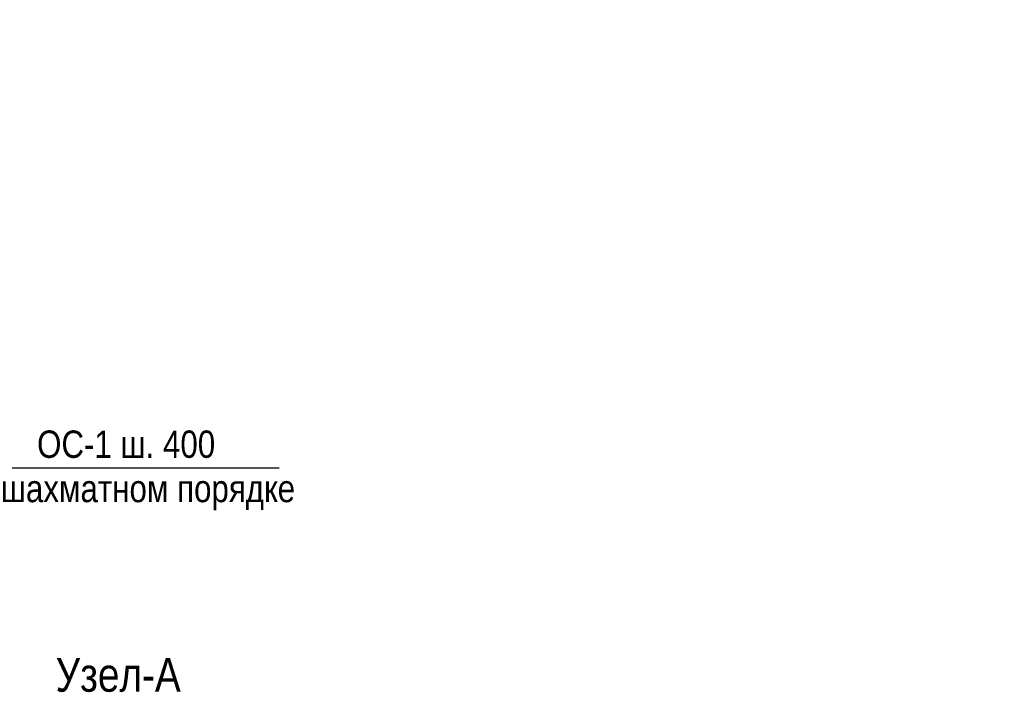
# Model space of a CAD drawing. Extents: x -764262 to 2885205, y 359641 to 616597.
# Tile 22 of 97: x 646356 to 656583, y 429355 to 436339. Entities that reach past the tile are written whole.
import ezdxf
from ezdxf.enums import TextEntityAlignment as Align

# ---------------------------------------------------------------- set-up
doc = ezdxf.new("R2010")
doc.units = 0
doc.header["$LTSCALE"] = 50
doc.header["$MEASUREMENT"] = 0
doc.layers.get('0').update_dxf_attribs({"linetype": 'CONTINUOUS', "lineweight": 15})
doc.layers.add('尺寸线层', color=3, linetype='CONTINUOUS', lineweight=18)
doc.styles.add('arial', font='ARIALN.TTF')

msp = doc.modelspace()

# ---------------------------------------------------------------- linework, layer by layer
at = {"lineweight": 25}
msp.add_lwpolyline([(645238.089, 432599.852), (646229.706, 431685.968), (649051.172, 431685.968)], dxfattribs=at)

# ---------------------------------------------------------------- texts
at = {"color": 0, "lineweight": 15, "style": 'arial'}
for s, p in [('ОС-1 ш. 400 ', (647507.135, 432073.655, 12228360)), ('  шахматном порядке', (647598.254, 431613.464, 12228360))]:
    msp.add_text(s, height=283.63935, dxfattribs=at).set_placement(p, align=Align.TOP_CENTER)
msp.add_text('Узел-А', height=351.2341, dxfattribs=at).set_placement((646729.106, 429361.704))
at = {"layer": '尺寸线层', "color": 0, "lineweight": 15, "char_height": 400, "width": 10532.89688, "attachment_point": 1, "line_spacing_factor": 1.15057, "style": 'arial'}
for s, insert in [('\\pi4186.77586;Разрез 1-1', (635524.231, 436339.452, 24456720)), ('\\pi2449.39524;Фрагмент  установки ОС{\\fArial|b0|i0|c162|p34;-1}', (635524.231, 435684.698, 24456720))]:
    msp.add_mtext(s, dxfattribs=dict(at, insert=insert))

doc.saveas('drawing.dxf')
